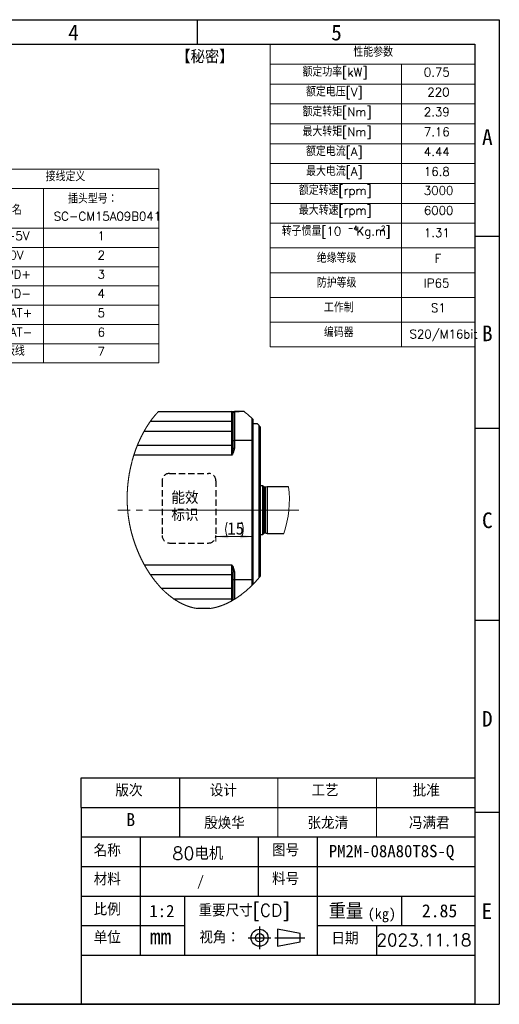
# Model space of a CAD drawing. Header units: millimetres. Extents: x 10 to 584, y 10 to 410.
# Tile 26 of 26: x 389 to 584, y 10 to 410. Entities that reach past the tile are written whole.
import ezdxf

# ---------------------------------------------------------------- set-up
doc = ezdxf.new("R2010")
doc.units = ezdxf.units.MM
doc.header["$LTSCALE"] = 2
for name, pattern in [('SLD-中心线', [34.29, 30.48, -1.27, 1.27, -1.27]), ('SLD-实线', [0]), ('SLD-虚线', [1.905, 1.27, -0.635])]:
    doc.linetypes.add(name, pattern=pattern)
doc.layers.add('图框', color=7, linetype='SLD-实线')
doc.layers.add('粗实线层', color=7, linetype='SLD-实线', lineweight=25)
doc.styles.add('SLDTEXTSTYLE0', font='txt', dxfattribs={"bigfont": 'bigfont'})
doc.styles.add('SLDTEXTSTYLE1', font='txt')
doc.dimstyles.new('SLDDIMSTYLE0', dxfattribs={"dimtxt": 5, "dimasz": 5, "dimexe": 0, "dimexo": 0.0625, "dimgap": 1.25, "dimtad": 2, "dimrnd": 1e-09, "dimzin": 12, "dimdsep": 46, "dimtxsty": 'SLDTEXTSTYLE1', "dimsah": 1, "dimcen": 0.09, "dimadec": 0, "dimazin": 3, "dimtfac": 1, "dimtdec": 3, "dimtofl": 0, "dimtmove": 0, "dimatfit": 3, "dimfxl": 1, "dimfrac": 2, "dimtolj": 1, "dimtzin": 12, "dimarcsym": 0})

# ---------------------------------------------------------------- blocks, each defined once
blk = doc.blocks.new('SW_NOTE_0')
at = {"color": 0, "linetype": 'Continuous', "lineweight": 0, "char_height": 5, "attachment_point": 1, "style": 'SLDTEXTSTYLE0'}
for s, insert in [('能效', (0, 5.82)), ('标识', (0, -1.18))]:
    blk.add_mtext(s, dxfattribs=dict(at, insert=insert))
blk = doc.blocks.new('SW_NOTE_0_1')
at = {"layer": '图框', "color": 0, "attachment_point": 2}
for s, insert, char_height, style in [('重量', (7.34, 7.39), 6.35, 'SLDTEXTSTYLE0'), ('(kg)', (21.96, 5.32), 4.233, 'SLDTEXTSTYLE1')]:
    blk.add_mtext(s, dxfattribs=dict(at, insert=insert, char_height=char_height, style=style))
blk = doc.blocks.new('SW_TABLEANNOTATION_0')
at = {"color": 0, "linetype": 'Continuous', "lineweight": 0}
for p, q in [((7.82, 0), (7.82, -8.08)), ((7.82, -8.08), (7.82, -16.15)), ((7.82, -8.08), (61.28, -8.08)), ((61.28, -8.08), (61.28, -16.15)), ((61.28, -8.08), (91.03, -8.08)), ((91.03, -8.08), (91.03, -16.15)), ((7.82, -16.15), (7.82, -24.23)), ((7.82, -16.15), (61.28, -16.15)), ((61.28, -16.15), (61.28, -24.23)), ((61.28, -16.15), (91.03, -16.15)), ((91.03, -16.15), (91.03, -24.23)), ((7.82, -24.23), (7.82, -32.31)), ((7.82, -24.23), (61.28, -24.23)), ((61.28, -24.23), (61.28, -32.31)), ((61.28, -24.23), (91.03, -24.23)), ((91.03, -24.23), (91.03, -32.31)), ((7.82, -32.31), (7.82, -40.38)), ((7.82, -32.31), (61.28, -32.31)), ((61.28, -32.31), (61.28, -40.38)), ((61.28, -32.31), (91.03, -32.31)), ((91.03, -32.31), (91.03, -40.38)), ((7.82, -40.38), (7.82, -48.46)), ((7.82, -40.38), (61.28, -40.38)), ((61.28, -40.38), (61.28, -48.46)), ((61.28, -40.38), (91.03, -40.38)), ((91.03, -40.38), (91.03, -48.46)), ((7.82, -48.46), (7.82, -56.53)), ((7.82, -48.46), (61.28, -48.46)), ((61.28, -48.46), (61.28, -56.53)), ((61.28, -48.46), (91.03, -48.46)), ((91.03, -48.46), (91.03, -56.53)), ((7.82, -56.53), (7.82, -64.61)), ((7.82, -56.53), (61.28, -56.53)), ((61.28, -56.53), (61.28, -64.61)), ((61.28, -56.53), (91.03, -56.53)), ((91.03, -56.53), (91.03, -64.61)), ((7.82, -64.61), (7.82, -72.69)), ((7.82, -64.61), (61.28, -64.61)), ((61.28, -64.61), (61.28, -72.69)), ((61.28, -64.61), (91.03, -64.61)), ((91.03, -64.61), (91.03, -72.69)), ((7.82, -72.69), (7.82, -82.74)), ((7.82, -72.69), (61.28, -72.69)), ((61.28, -72.69), (61.28, -82.74)), ((61.28, -72.69), (91.03, -72.69)), ((91.03, -72.69), (91.03, -82.74)), ((7.82, -82.74), (7.82, -92.79)), ((7.82, -82.74), (61.28, -82.74)), ((61.28, -82.74), (61.28, -92.79)), ((61.28, -82.74), (91.03, -82.74)), ((91.03, -82.74), (91.03, -92.79)), ((7.82, -92.79), (7.82, -102.85)), ((7.82, -92.79), (61.28, -92.79)), ((61.28, -92.79), (61.28, -102.85)), ((61.28, -92.79), (91.03, -92.79)), ((91.03, -92.79), (91.03, -102.85)), ((7.82, -102.85), (7.82, -112.9)), ((7.82, -102.85), (61.28, -102.85)), ((61.28, -102.85), (61.28, -112.9)), ((61.28, -102.85), (91.03, -102.85)), ((91.03, -102.85), (91.03, -112.9)), ((7.82, -112.9), (7.82, -122.96)), ((7.82, -112.9), (61.28, -112.9)), ((61.28, -112.9), (61.28, -122.96)), ((61.28, -112.9), (91.03, -112.9)), ((91.03, -112.9), (91.03, -122.96)), ((7.82, -122.96), (61.28, -122.96)), ((61.28, -122.96), (91.03, -122.96))]:
    blk.add_line(p, q, dxfattribs=at)
at = {"color": 0, "linetype": 'SLD-实线', "lineweight": 18}
for p, q in [((7.82, 0), (61.28, 0)), ((61.28, 0), (91.03, 0)), ((91.03, 0), (91.03, -8.08))]:
    blk.add_line(p, q, dxfattribs=at)
at = {"color": 0, "linetype": 'Continuous', "lineweight": 0, "attachment_point": 1, "style": 'SLDTEXTSTYLE0'}
for s, insert, char_height in [('性能参数', (41.7, -1.49), 3.5), ('额定功率[kW]', (21.01, -9.56), 3.5), ('0.75', (70.34, -9.56), 3.5), ('额定电压[V]', (22.46, -17.64), 3.5), ('220', (71.79, -17.64), 3.5), ('额定转矩[Nm]', (21.01, -25.72), 3.5), ('2.39', (70.34, -25.72), 3.5), ('最大转矩[Nm]', (21.01, -33.79), 3.5), ('7.16', (70.34, -33.79), 3.5), ('额定电流[A]', (22.46, -41.87), 3.5), ('4.44', (70.34, -41.87), 3.5), ('最大电流[A]', (22.46, -49.94), 3.5), ('16.8', (70.34, -49.94), 3.5), ('额定转速[rpm]', (19.55, -57.66), 3.5), ('3000', (70.34, -57.66), 3.5), ('最大转速[rpm]', (19.55, -65.74), 3.5), ('6000', (70.34, -65.74), 3.5), ('转子惯量[10', (12.57, -74.21), 3.5), ('-4', (39.48, -73.73), 2), ('Kg.m', (42.97, -74.21), 3.5), ('2', (52.95, -73.73), 2), (']', (54.69, -74.21), 3.5), ('1.31', (70.34, -74.81), 3.5), ('绝缘等级', (26.82, -85.22), 3.5), ('F', (74.7, -85.22), 3.5), ('防护等级', (26.82, -95.27), 3.5), ('IP65', (70.34, -95.27), 3.5), ('工作制', (29.73, -105.33), 3.5), ('S1', (73.25, -105.33), 3.5), ('编码器', (29.73, -115.38), 3.5), ('S20/M16bit', (64.52, -115.96), 3.5)]:
    blk.add_mtext(s, dxfattribs=dict(at, insert=insert, char_height=char_height))
blk = doc.blocks.new('SW_TABLEANNOTATION_1')
at = {"color": 0, "linetype": 'SLD-实线', "lineweight": 18}
for p, q in [((0, 0), (0, -7.82)), ((0, 0), (21.82, 0)), ((21.82, 0), (68.76, 0)), ((68.76, 0), (68.76, -7.82))]:
    blk.add_line(p, q, dxfattribs=at)
at = {"color": 0, "linetype": 'Continuous', "lineweight": 0}
for p, q in [((0, -7.82), (0, -23.99)), ((0, -7.82), (21.82, -7.82)), ((21.82, -7.82), (21.82, -23.99)), ((21.82, -7.82), (68.76, -7.82)), ((68.76, -7.82), (68.76, -23.99)), ((0, -23.99), (0, -31.81)), ((0, -23.99), (21.82, -23.99)), ((21.82, -23.99), (21.82, -31.81)), ((21.82, -23.99), (68.76, -23.99)), ((68.76, -23.99), (68.76, -31.81)), ((0, -31.81), (0, -39.63)), ((0, -31.81), (21.82, -31.81)), ((21.82, -31.81), (21.82, -39.63)), ((21.82, -31.81), (68.76, -31.81)), ((68.76, -31.81), (68.76, -39.63)), ((0, -39.63), (0, -47.45)), ((0, -39.63), (21.82, -39.63)), ((21.82, -39.63), (21.82, -47.45)), ((21.82, -39.63), (68.76, -39.63)), ((68.76, -39.63), (68.76, -47.45)), ((0, -47.45), (0, -55.27)), ((0, -47.45), (21.82, -47.45)), ((21.82, -47.45), (21.82, -55.27)), ((21.82, -47.45), (68.76, -47.45)), ((68.76, -47.45), (68.76, -55.27)), ((0, -55.27), (0, -63.09)), ((0, -55.27), (21.82, -55.27)), ((21.82, -55.27), (21.82, -63.09)), ((21.82, -55.27), (68.76, -55.27)), ((68.76, -55.27), (68.76, -63.09)), ((0, -63.09), (0, -70.91)), ((0, -63.09), (21.82, -63.09)), ((21.82, -63.09), (21.82, -70.91)), ((21.82, -63.09), (68.76, -63.09)), ((68.76, -63.09), (68.76, -70.91)), ((0, -70.91), (0, -78.73)), ((0, -70.91), (21.82, -70.91)), ((21.82, -70.91), (21.82, -78.73)), ((21.82, -70.91), (68.76, -70.91)), ((68.76, -70.91), (68.76, -78.73)), ((0, -78.73), (21.82, -78.73)), ((21.82, -78.73), (68.76, -78.73))]:
    blk.add_line(p, q, dxfattribs=at)
at = {"color": 0, "linetype": 'Continuous', "lineweight": 0, "char_height": 3.5, "attachment_point": 1, "style": 'SLDTEXTSTYLE0'}
for s, insert in [('接线定义', (22.74, -1.36)), ('插头型号：', (31.84, -10.4)), ('信号名', (1, -14.93)), ('SC-CM15A09B041', (26.02, -17.4)), ('+5V', (6.55, -25.35)), ('1', (43.83, -25.35)), ('0V', (8, -33.17)), ('2', (43.83, -33.17)), ('PD+', (6.55, -40.99)), ('3', (43.83, -40.99)), ('PD-', (6.55, -48.81)), ('4', (43.83, -48.81)), ('BAT+', (5.09, -56.63)), ('5', (43.83, -56.63)), ('BAT-', (5.09, -64.45)), ('6', (43.83, -64.45)), ('屏蔽线', (2.18, -72.26)), ('7', (43.83, -72.26))]:
    blk.add_mtext(s, dxfattribs=dict(at, insert=insert))
blk = doc.blocks.new('_D_16')
at = {"color": 7, "linetype": 'SLD-实线', "lineweight": 0}
for p, q in [((468.77, 200.4), (468.77, 198.03)), ((468.77, 200.03), (483.77, 200.03))]:
    blk.add_line(p, q, dxfattribs=at)
at = {"color": 7, "linetype": 'SLD-实线', "lineweight": 18}
for centre, start, end in [((479.22, 202.94), 153.4349, 206.5651), ((473.4, 202.94), 333.4349, 26.5651)]:
    blk.add_arc(centre, 6.51, start, end, dxfattribs=at)
for points in [[(468.77, 200.03), (473.77, 199.26), (473.77, 200.8)], [(483.77, 200.03), (478.77, 200.8), (478.77, 199.26)]]:
    blk.add_solid(points, dxfattribs=at)
at = {"color": 7, "linetype": 'SLD-实线', "lineweight": 18, "insert": (473.4, 205.85), "char_height": 5, "attachment_point": 1, "style": 'SLDTEXTSTYLE1'}
blk.add_mtext('15', dxfattribs=at)

msp = doc.modelspace()

# ---------------------------------------------------------------- linework, layer by layer
at = {"color": 7, "linetype": 'SLD-实线', "lineweight": 25}
for p, q in [((445.411491, 250.784176), (475.266825, 250.784176)), ((446.802893, 250.884176), (446.802893, 250.784176)), ((446.802893, 250.884176), (447.35568, 250.884176)), ((447.35568, 250.884176), (447.35568, 250.784176)), ((447.35568, 250.884176), (457.319612, 250.884176)), ((457.319612, 250.884176), (457.319612, 250.784176)), ((457.319612, 250.884176), (458.766825, 250.884176)), ((458.766825, 250.884176), (458.766825, 250.784176)), ((468.266826, 250.884176), (468.266826, 250.784176)), ((468.266826, 250.884176), (475.10018, 250.884176)), ((475.266825, 246.784175), (475.266825, 250.784176)), ((475.266825, 250.784176), (476.266826, 250.784176)), ((475.766825, 239.084175), (475.766825, 250.284175)), ((476.266826, 250.784176), (476.266826, 239.084175)), ((480.268555, 250.784176), (476.266826, 250.784176)), ((476.513987, 250.884176), (478.266826, 250.884176)), ((478.266826, 250.784176), (478.266826, 250.884176)), ((483.466826, 239.084175), (483.466826, 248.039723)), ((475.266825, 246.784175), (442.1067, 246.784175)), ((475.266825, 246.784175), (475.766825, 246.784175)), ((475.266825, 242.684176), (475.266825, 246.784175)), ((483.766824, 247.756057), (483.766824, 239.084175)), ((485.722214, 245.784175), (483.766824, 245.784175)), ((486.266825, 245.194333), (486.266825, 183.242521)), ((486.766826, 244.635912), (486.766826, 183.839573)), ((475.266825, 242.684176), (439.517547, 242.684176)), ((475.266825, 237.084175), (475.266825, 242.684176)), ((475.266825, 242.684176), (475.766825, 242.684176)), ((436.847322, 237.084175), (475.266825, 237.084175)), ((475.266825, 233.084174), (475.266825, 237.084175)), ((475.766825, 239.084175), (476.266826, 239.084175)), ((475.766825, 235.912601), (475.766825, 239.084175)), ((476.266826, 239.084175), (476.266826, 235.912601)), ((483.466826, 239.084175), (476.266826, 239.084175)), ((483.466826, 182.484178), (483.466826, 239.084175)), ((483.766824, 239.084175), (483.466826, 239.084175)), ((483.766824, 239.084175), (483.766824, 182.484178)), ((475.266825, 233.084174), (435.408628, 233.084174)), ((475.746417, 235.693837), (475.766825, 235.912601)), ((475.766825, 235.912601), (476.266826, 235.912601)), ((487.866826, 220.684177), (486.766826, 220.684177)), ((488.066826, 220.484177), (487.866826, 220.684177)), ((487.866826, 200.884177), (487.866826, 220.684177)), ((488.066826, 220.484177), (488.066826, 201.084173)), ((488.794085, 220.084174), (488.266826, 220.084174)), ((489.566825, 220.284173), (488.845848, 220.090991)), ((498.326648, 220.284173), (489.566825, 220.284173)), ((489.566825, 220.284173), (489.566825, 201.284176)), ((486.766826, 200.884177), (487.866826, 200.884177)), ((487.866826, 200.884177), (488.066826, 201.084173)), ((488.266826, 201.484172), (488.794085, 201.484172)), ((488.845848, 201.477362), (489.566825, 201.284176)), ((489.566825, 201.284176), (496.342506, 201.284176)), ((439.703481, 188.484175), (475.266825, 188.484175)), ((475.266825, 184.484175), (475.266825, 188.484175)), ((475.266825, 184.484175), (442.178593, 184.484175)), ((475.266825, 178.884177), (475.266825, 184.484175)), ((476.266826, 185.655749), (475.766825, 185.655749)), ((475.766825, 182.484178), (475.766825, 185.655749)), ((476.266826, 185.655749), (476.266826, 182.484178)), ((476.266826, 182.484178), (475.766825, 182.484178)), ((475.766825, 174.213363), (475.766825, 182.484178)), ((483.466826, 182.484178), (476.266826, 182.484178)), ((476.266826, 182.484178), (476.266826, 174.512504)), ((483.466826, 180.21938), (483.466826, 182.484178)), ((483.766824, 182.484178), (483.466826, 182.484178)), ((483.766824, 182.484178), (483.766824, 180.519043)), ((475.266825, 178.884177), (446.743078, 178.884177)), ((475.766825, 178.884177), (475.266825, 178.884177)), ((475.266825, 174.784174), (475.266825, 178.884177)), ((451.537746, 174.784174), (475.266825, 174.784174)), ((475.766825, 174.784174), (475.266825, 174.784174)), ((475.266825, 173.926136), (475.266825, 174.784174)), ((466.299387, 170.784174), (461.268511, 170.784174))]:
    msp.add_line(p, q, dxfattribs=at)
at = {"color": 0, "linetype": 'SLD-虚线'}
for p, q in [((449.916456, 225.700679), (465.766825, 225.700679)), ((446.916456, 222.700679), (446.916456, 200.397002)), ((468.766825, 222.700679), (468.766825, 200.397002)), ((449.916456, 197.397002), (465.766825, 197.397002))]:
    msp.add_line(p, q, dxfattribs=at)
at = {"color": 8, "linetype": 'SLD-实线', "lineweight": 25}
for p, q in [((488.266826, 220.084174), (488.266826, 201.484172)), ((488.794085, 201.484172), (488.794085, 220.084174)), ((488.845848, 220.090991), (488.845848, 201.477362))]:
    msp.add_line(p, q, dxfattribs=at)
at = {"color": 7, "linetype": 'SLD-中心线', "lineweight": 18}
msp.add_line((502.429515, 210.784173), (428.874435, 210.784173), dxfattribs=at)
at = {"color": 7, "linetype": 'SLD-实线', "lineweight": 18}
for p, q in [((494, 101.99563), (494, 77.99563)), ((534, 101.99563), (534, 77.99563))]:
    msp.add_line(p, q, dxfattribs=at)
at = {"color": 7, "linetype": 'SLD-实线', "lineweight": 18, "flags": 128}
for points in [[(445.411491, 250.784176), (445.342691, 250.712294), (445.274039, 250.640128), (445.205533, 250.567677), (445.137175, 250.49494), (445.068965, 250.421919), (445.002118, 250.349928), (444.935414, 250.277663), (444.868853, 250.205128), (444.802436, 250.132323), (444.734812, 250.057752), (444.667339, 249.982903), (444.600017, 249.907773), (444.532846, 249.832366), (444.465827, 249.756681), (444.39896, 249.680719), (444.332244, 249.604482), (444.265682, 249.527971), (444.199272, 249.451183), (444.133016, 249.374124), (444.066913, 249.296792), (444.000964, 249.219187), (443.93517, 249.141313), (443.86953, 249.063168), (443.797505, 248.976898), (443.725669, 248.890303), (443.65402, 248.803385), (443.582561, 248.716146), (443.511291, 248.628583), (443.446665, 248.548705), (443.382195, 248.468561), (443.317884, 248.388157), (443.25373, 248.307489), (443.189735, 248.226561), (443.125898, 248.145372), (443.06222, 248.063922), (442.992358, 247.974031), (442.922689, 247.883827), (442.853215, 247.793311), (442.783934, 247.702487), (442.714847, 247.611355), (442.645956, 247.519914), (442.57726, 247.428168), (442.508759, 247.336116), (442.440456, 247.24376), (442.372349, 247.151101), (442.30565, 247.059804), (442.239142, 246.968217), (442.172824, 246.876341), (442.1067, 246.784175), (442.037501, 246.687131), (441.968515, 246.589773), (441.899743, 246.492101), (441.831182, 246.394117), (441.762836, 246.295823), (441.694703, 246.197216), (441.626784, 246.098303), (441.564714, 246.007361), (441.502826, 245.916164), (441.441119, 245.824708), (441.379594, 245.732997), (441.31825, 245.641031), (441.257089, 245.548813), (441.196112, 245.45634), (441.135317, 245.363618), (441.074707, 245.270642), (441.014281, 245.177418), (440.954038, 245.083945), (440.893981, 244.990222), (440.837525, 244.901631), (440.781235, 244.81282), (440.72511, 244.723791), (440.669149, 244.634545), (440.613355, 244.545082), (440.554362, 244.44996), (440.495556, 244.354598), (440.436938, 244.258994), (440.378508, 244.163152), (440.320266, 244.067071), (440.262214, 243.97075), (440.207653, 243.879717), (440.153259, 243.788475), (440.099035, 243.697023), (440.04498, 243.605362), (439.991095, 243.513495), (439.931156, 243.41072), (439.871429, 243.307689), (439.811915, 243.204402), (439.752614, 243.100861), (439.693526, 242.997067), (439.634652, 242.89302), (439.575992, 242.788723), (439.517547, 242.684176), (439.461564, 242.583433), (439.405779, 242.482463), (439.350194, 242.381262), (439.294809, 242.279837), (439.239626, 242.178185), (439.185622, 242.078128), (439.131814, 241.977854), (439.0782, 241.877368), (439.02478, 241.776666), (438.970472, 241.673688), (438.916367, 241.57049), (438.862467, 241.467072), (438.808771, 241.363434), (438.75528, 241.259581), (438.701995, 241.155507), (438.648916, 241.051218), (438.592145, 240.938986), (438.535613, 240.826505), (438.47932, 240.713781), (438.423266, 240.600812), (438.367452, 240.4876), (438.311877, 240.374146), (438.259699, 240.266951), (438.207735, 240.159547), (438.155986, 240.051927), (438.104453, 239.944099), (438.053135, 239.836062), (438.002033, 239.727812), (437.951148, 239.619354), (437.90048, 239.510691), (437.850029, 239.401823), (437.799795, 239.292747), (437.750672, 239.185421), (437.701758, 239.077898), (437.653056, 238.970185), (437.604566, 238.862274), (437.555412, 238.752203), (437.506478, 238.641935), (437.457764, 238.531465), (437.409272, 238.420801), (437.361002, 238.309941), (437.313809, 238.200868), (437.26683, 238.091612), (437.220067, 237.982167), (437.173518, 237.872539), (437.126242, 237.760483), (437.07919, 237.648236), (437.032364, 237.535799), (436.985764, 237.423172), (436.939389, 237.310359), (436.893242, 237.19736), (436.847322, 237.084175), (436.801304, 236.969998), (436.755518, 236.855636), (436.709964, 236.74109), (436.664642, 236.626359), (436.619551, 236.511445), (436.574694, 236.396348), (436.532613, 236.287663), (436.490741, 236.178817), (436.449075, 236.069812), (436.407619, 235.96065), (436.366371, 235.851331), (436.320582, 235.729138), (436.275055, 235.606751), (436.229789, 235.48417), (436.184784, 235.361399), (436.140043, 235.238439), (436.095564, 235.115288), (436.051348, 234.991951), (436.007396, 234.868428), (435.963709, 234.744719), (435.920287, 234.620827), (435.87713, 234.496748), (435.834239, 234.372491), (435.791614, 234.248055), (435.749257, 234.123437), (435.707167, 233.998643), (435.665345, 233.873671), (435.621818, 233.742563), (435.578588, 233.611262), (435.535653, 233.47977), (435.493014, 233.348092), (435.450672, 233.216224), (435.408628, 233.084174), (435.365157, 232.946454), (435.32201, 232.808532), (435.279188, 232.670417), (435.236691, 232.532108), (435.194519, 232.393602), (435.153419, 232.257383), (435.112634, 232.120985), (435.072165, 231.984401), (435.032013, 231.847638), (434.991368, 231.707899), (434.951055, 231.567974), (434.911073, 231.427869), (434.871424, 231.287578), (434.832107, 231.147113), (434.793125, 231.006464), (434.754476, 230.865641), (434.716163, 230.724642), (434.678185, 230.583472), (434.640543, 230.442127), (434.603239, 230.300611), (434.566272, 230.158931), (434.529643, 230.017079), (434.493354, 229.875064), (434.460387, 229.744738), (434.427705, 229.614275), (434.395309, 229.483677), (434.363199, 229.352946), (434.331378, 229.222084), (434.299845, 229.091088), (434.265774, 228.948033), (434.232047, 228.804825), (434.198663, 228.661465), (434.165625, 228.517955), (434.132932, 228.374297), (434.100585, 228.230493), (434.068587, 228.086541), (434.039559, 227.954461), (434.010824, 227.822257), (433.982383, 227.689935), (433.954235, 227.557497), (433.926381, 227.424944), (433.898821, 227.292275), (433.871558, 227.159495), (433.844589, 227.026599), (433.817917, 226.893591), (433.791541, 226.760475), (433.765463, 226.627251), (433.739681, 226.493919), (433.715647, 226.368109), (433.691878, 226.242202), (433.668375, 226.116205), (433.645137, 225.990119), (433.622166, 225.863939), (433.595922, 225.717837), (433.570037, 225.571616), (433.544509, 225.425275), (433.519343, 225.278823), (433.494536, 225.132259), (433.470089, 224.985579), (433.446005, 224.838792), (433.424246, 224.704141), (433.40279, 224.569401), (433.381639, 224.434572), (433.360796, 224.299656), (433.340259, 224.164652), (433.320029, 224.029565), (433.300106, 223.894393), (433.28049, 223.759139), (433.261182, 223.623803), (433.242185, 223.488389), (433.223495, 223.352893), (433.205117, 223.217322), (433.188071, 223.089429), (433.171302, 222.961465), (433.15481, 222.833438), (433.138596, 222.705344), (433.122659, 222.57719), (433.106059, 222.441195), (433.089774, 222.305136), (433.0738, 222.169006), (433.058143, 222.03281), (433.042798, 221.896546), (433.02777, 221.760219), (433.01389, 221.631626), (433.000291, 221.502977), (432.986973, 221.374272), (432.973936, 221.245514), (432.961183, 221.116705), (432.94871, 220.987847), (432.936523, 220.858937), (432.924619, 220.729979), (432.912998, 220.600968), (432.901662, 220.471917), (432.890806, 220.345123), (432.880225, 220.218284), (432.869919, 220.091405), (432.859888, 219.964484), (432.848427, 219.81491), (432.83735, 219.665284), (432.826659, 219.515605), (432.816351, 219.365871), (432.80643, 219.216092), (432.796897, 219.066261), (432.78775, 218.916385), (432.779707, 218.778963), (432.77199, 218.641499), (432.764601, 218.504003), (432.757538, 218.366472), (432.750804, 218.228908), (432.744399, 218.091311), (432.738321, 217.953684), (432.732575, 217.816031), (432.727158, 217.678348), (432.722071, 217.540639), (432.717316, 217.402904), (432.712892, 217.265142), (432.709025, 217.135234), (432.705454, 217.005307), (432.70218, 216.875362), (432.699202, 216.745397), (432.696519, 216.615418), (432.693999, 216.477545), (432.691816, 216.339654), (432.689967, 216.201751), (432.688454, 216.063829), (432.687277, 215.9259), (432.686437, 215.78796), (432.685954, 215.657892), (432.685772, 215.527816), (432.685891, 215.397733), (432.68631, 215.267645), (432.687031, 215.137551), (432.688056, 215.007456), (432.689382, 214.877358), (432.69101, 214.747256), (432.692943, 214.617158), (432.695178, 214.487056), (432.69767, 214.359282), (432.700457, 214.231508), (432.703536, 214.103738), (432.706911, 213.975972), (432.710888, 213.838006), (432.715207, 213.700047), (432.719871, 213.562099), (432.724884, 213.424159), (432.730239, 213.286231), (432.735942, 213.148313), (432.741638, 213.018289), (432.747642, 212.88828), (432.753956, 212.758286), (432.760578, 212.628307), (432.767512, 212.498343), (432.774756, 212.368397), (432.782311, 212.238467), (432.790177, 212.108558), (432.798354, 211.978672), (432.806846, 211.848801), (432.815488, 211.721277), (432.824433, 211.593775), (432.833681, 211.466296), (432.843231, 211.338839), (432.853267, 211.209094), (432.863617, 211.079372), (432.874283, 210.949688), (432.885263, 210.820025), (432.89656, 210.690392), (432.907963, 210.563114), (432.91967, 210.435858), (432.93168, 210.30864), (432.943992, 210.181451), (432.956867, 210.051706), (432.970058, 209.921992), (432.98356, 209.792322), (432.997378, 209.662689), (433.011506, 209.533094), (433.025947, 209.403543), (433.040699, 209.27403), (433.056695, 209.136619), (433.073042, 208.99926), (433.089737, 208.861945), (433.106778, 208.724691), (433.124168, 208.587488), (433.141584, 208.452782), (433.159333, 208.318135), (433.177415, 208.18354), (433.195829, 208.049005), (433.214962, 207.91178), (433.234438, 207.774615), (433.254259, 207.63751), (433.274422, 207.500471), (433.294926, 207.363492), (433.315774, 207.22658), (433.336962, 207.089735), (433.358489, 206.952965), (433.380356, 206.816254), (433.402562, 206.679618), (433.425108, 206.543049), (433.447989, 206.406562), (433.471207, 206.270142), (433.494762, 206.133796), (433.516646, 206.00888), (433.538813, 205.88403), (433.56126, 205.759248), (433.583988, 205.634525), (433.606995, 205.509877), (433.63028, 205.385296), (433.656, 205.249472), (433.682051, 205.11373), (433.708431, 204.97807), (433.735141, 204.842499), (433.76218, 204.707017), (433.789546, 204.571625), (433.817238, 204.436323), (433.84291, 204.312375), (433.868855, 204.188502), (433.895074, 204.06471), (433.921564, 203.941001), (433.948329, 203.817373), (433.975363, 203.69382), (434.002668, 203.570357), (434.030244, 203.446968), (434.058091, 203.323676), (434.086205, 203.200458), (434.114588, 203.07733), (434.14324, 202.954291), (434.177352, 202.809392), (434.211835, 202.66462), (434.246687, 202.519967), (434.28191, 202.375448), (434.31484, 202.241784), (434.348084, 202.10824), (434.381643, 201.974808), (434.415515, 201.841479), (434.449701, 201.708278), (434.484197, 201.575188), (434.519004, 201.442218), (434.551184, 201.32043), (434.583625, 201.19874), (434.616324, 201.077154), (434.649284, 200.955672), (434.682501, 200.834295), (434.715978, 200.713022), (434.749711, 200.591853), (434.783703, 200.470789), (434.817949, 200.349828), (434.852453, 200.22898), (434.887212, 200.108243), (434.922225, 199.987611), (434.963818, 199.845588), (435.005762, 199.703714), (435.048059, 199.561997), (435.090705, 199.420443), (435.134486, 199.276475), (435.178629, 199.132679), (435.223133, 198.989047), (435.267996, 198.845593), (435.313218, 198.702304), (435.357981, 198.561749), (435.403088, 198.421365), (435.448538, 198.281145), (435.494331, 198.141104), (435.54141, 197.998381), (435.588844, 197.855836), (435.636632, 197.713485), (435.684772, 197.571313), (435.733264, 197.429335), (435.782107, 197.287543), (435.831301, 197.145945), (435.876226, 197.017661), (435.921438, 196.88954), (435.966935, 196.761584), (436.012718, 196.633784), (436.058784, 196.506148), (436.105135, 196.378676), (436.151768, 196.251376), (436.20339, 196.111536), (436.255353, 195.971897), (436.307656, 195.832467), (436.360297, 195.693238), (436.413275, 195.554225), (436.46659, 195.415413), (436.520241, 195.276825), (436.574227, 195.138438), (436.628547, 195.000274), (436.683199, 194.862327), (436.737199, 194.727054), (436.791519, 194.59199), (436.846157, 194.457142), (436.901112, 194.32251), (436.957392, 194.18565), (437.013999, 194.049021), (437.070932, 193.912616), (437.128191, 193.776442), (437.185774, 193.640499), (437.242644, 193.507215), (437.299825, 193.374148), (437.357317, 193.241311), (437.415117, 193.108706), (437.466986, 192.990503), (437.5191, 192.872485), (437.571458, 192.754654), (437.624061, 192.63701), (437.676907, 192.519551), (437.729996, 192.402287), (437.783327, 192.285208), (437.836899, 192.168324), (437.888033, 192.057422), (437.939383, 191.946699), (437.990949, 191.836154), (438.042732, 191.725781), (438.09473, 191.615587), (438.146941, 191.505572), (438.208753, 191.376141), (438.27086, 191.246962), (438.333265, 191.118038), (438.395962, 190.989366), (438.452192, 190.874694), (438.508655, 190.760231), (438.56535, 190.645969), (438.622279, 190.531915), (438.679439, 190.41807), (438.736831, 190.304434), (438.794453, 190.191007), (438.852304, 190.077795), (438.910385, 189.964792), (438.968695, 189.852005), (439.027232, 189.739434), (439.085998, 189.62708), (439.144989, 189.514933), (439.204207, 189.403011), (439.26365, 189.291312), (439.323318, 189.179821), (439.386068, 189.063272), (439.449063, 188.946953), (439.512302, 188.830888), (439.575786, 188.715069), (439.639512, 188.599495), (439.703481, 188.484175), (439.771589, 188.362142), (439.839967, 188.240385), (439.908616, 188.118918), (439.977534, 187.997734), (440.046721, 187.876841), (440.116174, 187.756239), (440.181904, 187.642789), (440.247869, 187.5296), (440.314069, 187.416671), (440.380505, 187.304003), (440.447175, 187.191604), (440.514077, 187.079465), (440.581213, 186.967587), (440.64858, 186.855985), (440.716178, 186.744644), (440.784006, 186.633578), (440.850847, 186.524762), (440.917909, 186.4162), (440.985192, 186.307905), (441.052692, 186.199872), (441.121645, 186.090155), (441.190825, 185.980706), (441.260229, 185.87154), (441.329858, 185.762657), (441.399711, 185.65405), (441.468534, 185.547656), (441.537571, 185.441537), (441.606821, 185.335694), (441.676286, 185.230127), (441.747386, 185.122682), (441.818708, 185.015535), (441.890248, 184.908679), (441.962007, 184.802113), (442.033986, 184.695838), (442.106181, 184.589861), (442.178593, 184.484175), (442.246743, 184.385268), (442.315082, 184.286623), (442.383611, 184.188245), (442.452328, 184.090128), (442.521233, 183.99228), (442.590324, 183.8947), (442.659603, 183.79738), (442.729067, 183.700336), (442.802038, 183.598956), (442.875212, 183.497874), (442.948588, 183.397098), (443.022165, 183.296612), (443.095942, 183.196431), (443.16992, 183.096556), (443.244097, 182.996979), (443.318473, 182.897708), (443.393046, 182.798742), (443.467816, 182.700081), (443.542783, 182.601733), (443.617945, 182.503691), (443.688991, 182.411535), (443.76021, 182.319662), (443.831601, 182.228064), (443.903164, 182.136743), (443.974897, 182.045704), (444.051164, 181.94945), (444.127622, 181.853516), (444.204271, 181.757903), (444.28111, 181.66261), (444.358136, 181.567637), (444.435352, 181.472985), (444.508327, 181.38404), (444.581468, 181.295386), (444.654774, 181.207014), (444.728245, 181.118941), (444.801881, 181.031151), (444.87568, 180.943659), (444.949643, 180.856457), (445.023768, 180.769554), (445.098055, 180.682941), (445.172504, 180.596633), (445.245779, 180.512151), (445.319209, 180.427952), (445.392793, 180.344051), (445.466531, 180.260433), (445.545325, 180.171592), (445.624293, 180.083087), (445.703434, 179.994917), (445.782746, 179.907074), (445.862229, 179.819567), (445.940459, 179.73396), (446.018852, 179.648666), (446.097409, 179.563707), (446.176128, 179.479076), (446.256621, 179.393051), (446.337281, 179.30737), (446.418109, 179.222038), (446.499103, 179.137049), (446.580263, 179.052411), (446.661588, 178.968122), (446.743078, 178.884177), (446.817867, 178.807592), (446.892792, 178.731306), (446.967854, 178.65531), (447.043051, 178.579612), (447.118384, 178.50422), (447.193852, 178.429118), (447.265131, 178.358583), (447.336528, 178.288317), (447.408044, 178.218318), (447.479678, 178.148588), (447.551429, 178.079127), (447.623298, 178.009933), (447.695284, 177.941015), (447.767385, 177.872366), (447.839603, 177.803992), (447.911937, 177.735886), (447.98309, 177.66927), (448.054354, 177.602908), (448.125728, 177.536821), (448.197212, 177.470995), (448.270108, 177.404253), (448.343117, 177.337779), (448.416238, 177.271588), (448.489471, 177.20568), (448.562816, 177.140048), (448.634959, 177.075861), (448.707209, 177.011943), (448.779566, 176.9483), (448.852028, 176.884925), (448.926078, 176.820545), (449.000237, 176.756447), (449.074505, 176.692633), (449.148882, 176.62911), (449.223367, 176.565876), (449.297959, 176.502927), (449.372659, 176.440267), (449.447303, 176.378032), (449.522052, 176.316088), (449.596906, 176.254435), (449.671866, 176.193072), (449.74693, 176.131999), (449.820755, 176.072305), (449.894681, 176.012894), (449.968706, 175.953759), (450.04283, 175.894914), (450.118568, 175.835161), (450.194409, 175.775713), (450.270352, 175.716555), (450.346397, 175.657695), (450.422543, 175.599134), (450.498789, 175.540878), (450.575136, 175.48292), (450.651582, 175.425267), (450.728128, 175.367913), (450.804772, 175.310863), (450.881516, 175.25412), (450.958357, 175.197674), (451.035295, 175.141542), (451.112331, 175.085714), (451.197182, 175.024657), (451.28215, 174.963979), (451.367233, 174.903667), (451.452432, 174.843734), (451.537746, 174.784174), (451.612531, 174.732341), (451.687403, 174.680798), (451.762362, 174.629538), (451.837408, 174.578576), (451.912539, 174.527904), (451.987756, 174.477523), (452.058752, 174.430287), (452.129824, 174.383318), (452.200971, 174.336603), (452.272192, 174.290156), (452.343488, 174.24397), (452.423147, 174.192732), (452.502897, 174.141823), (452.582739, 174.091248), (452.662671, 174.040994), (452.742693, 173.991082), (452.822806, 173.941491), (452.903008, 173.892236), (452.983299, 173.843315), (453.063678, 173.79473), (453.144146, 173.74648), (453.224701, 173.698565), (453.305343, 173.650986), (453.386072, 173.603742), (453.466887, 173.556833), (453.547787, 173.510267), (453.628773, 173.464043), (453.713707, 173.41598), (453.798733, 173.368288), (453.883851, 173.320977), (453.969061, 173.274039), (454.054361, 173.22748), (454.139753, 173.181301), (454.212857, 173.142104), (454.286026, 173.103182), (454.359261, 173.064543), (454.432561, 173.02618), (454.505925, 172.988093), (454.578041, 172.950967), (454.650219, 172.914101), (454.722458, 172.877511), (454.794758, 172.841197), (454.880909, 172.798319), (454.967144, 172.755821), (455.053465, 172.713718), (455.13987, 172.672002), (455.226359, 172.630674), (455.312932, 172.589733), (455.387203, 172.554953), (455.461534, 172.520465), (455.535925, 172.486266), (455.610376, 172.452351), (455.684887, 172.418727), (455.759456, 172.3854), (455.834085, 172.352357), (455.916244, 172.316348), (455.998473, 172.28069), (456.080772, 172.245389), (456.163141, 172.210438), (456.245578, 172.175845), (456.3262, 172.142392), (456.406886, 172.109274), (456.487637, 172.076499), (456.568453, 172.044067), (456.649332, 172.011977), (456.730274, 171.98023), (456.806649, 171.950614), (456.88308, 171.921304), (456.959566, 171.892306), (457.036107, 171.863614), (457.112703, 171.835227), (457.189353, 171.807153), (457.266056, 171.779385), (457.342814, 171.75193), (457.419624, 171.72478), (457.496487, 171.69795), (457.572029, 171.671896), (457.647622, 171.646154), (457.723264, 171.620703), (457.798956, 171.595557), (457.876075, 171.57027), (457.953245, 171.545295), (458.030465, 171.520641), (458.107736, 171.4963), (458.185056, 171.472272), (458.261044, 171.448982), (458.337079, 171.426004), (458.413161, 171.403332), (458.48929, 171.380965), (458.56702, 171.358465), (458.644799, 171.336277), (458.722625, 171.314417), (458.800497, 171.292885), (458.878417, 171.271673), (458.956385, 171.250781), (459.034397, 171.230218), (459.112286, 171.210019), (459.19022, 171.190148), (459.268198, 171.170606), (459.346222, 171.151383), (459.42429, 171.132488), (459.501006, 171.114249), (459.577764, 171.096331), (459.654565, 171.078725), (459.731406, 171.061432), (459.809858, 171.044125), (459.888353, 171.027137), (459.96689, 171.010485), (460.045468, 170.994168), (460.124087, 170.978179), (460.202749, 170.962526), (460.28145, 170.947207), (460.360192, 170.932224), (460.438974, 170.917576), (460.517796, 170.903264), (460.596656, 170.889294), (460.675556, 170.875652), (460.754494, 170.862353), (460.833471, 170.849389), (460.905899, 170.837803), (460.97836, 170.826508), (461.050851, 170.815496), (461.123373, 170.804767), (461.195927, 170.794329), (461.268511, 170.784174)], [(466.299387, 170.784174), (466.381337, 170.79526), (466.463296, 170.806689), (466.545261, 170.818461), (466.627233, 170.830569), (466.709213, 170.843018), (466.791198, 170.855811), (466.873189, 170.868932), (466.955185, 170.882395), (467.04109, 170.896864), (467.127001, 170.911698), (467.212915, 170.926897), (467.298832, 170.942469), (467.384752, 170.958406), (467.470672, 170.974707), (467.556596, 170.991382), (467.64252, 171.008414), (467.728443, 171.025811), (467.814367, 171.043573), (467.900291, 171.061693), (467.986211, 171.080178), (468.067221, 171.09794), (468.14823, 171.116023), (468.229234, 171.134426), (468.310235, 171.153141), (468.391232, 171.172185), (468.467707, 171.190454), (468.544178, 171.209006), (468.620643, 171.227841), (468.697103, 171.246959), (468.773559, 171.266353), (468.848642, 171.28568), (468.92372, 171.305282), (468.998792, 171.325146), (469.073856, 171.345284), (469.163209, 171.369611), (469.252551, 171.394317), (469.34188, 171.419403), (469.431199, 171.444869), (469.520504, 171.470715), (469.609795, 171.496934), (469.699072, 171.523532), (469.788333, 171.550511), (469.87758, 171.577862), (469.96681, 171.605593), (470.056023, 171.633689), (470.14522, 171.662165), (470.229302, 171.689352), (470.313366, 171.716875), (470.397415, 171.744725), (470.481444, 171.772896), (470.565457, 171.801409), (470.654538, 171.832001), (470.743598, 171.862958), (470.832637, 171.894288), (470.92165, 171.925983), (471.01064, 171.958043), (471.099606, 171.99046), (471.183464, 172.021365), (471.2673, 172.052598), (471.351111, 172.084144), (471.434899, 172.116017), (471.51866, 172.148211), (471.602399, 172.180725), (471.68611, 172.21356), (471.769795, 172.246715), (471.853452, 172.280183), (471.937083, 172.313972), (472.019192, 172.347469), (472.101275, 172.381265), (472.183328, 172.415367), (472.265353, 172.449773), (472.353898, 172.487272), (472.442409, 172.525129), (472.530883, 172.563328), (472.619323, 172.601884), (472.707724, 172.640784), (472.79609, 172.680041), (472.879371, 172.717376), (472.962616, 172.755016), (473.045828, 172.792962), (473.129002, 172.831221), (473.212143, 172.869785), (473.295245, 172.908662), (473.378312, 172.947837), (473.461339, 172.987325), (473.544329, 173.027119), (473.62728, 173.06721), (473.708712, 173.106885), (473.790105, 173.14685), (473.871458, 173.187113), (473.952772, 173.227659), (474.035524, 173.269248), (474.118233, 173.311135), (474.200901, 173.35332), (474.283524, 173.395803), (474.366102, 173.438585), (474.447165, 173.480897), (474.528184, 173.523491), (474.609159, 173.566377), (474.690089, 173.609546), (474.772625, 173.653884), (474.855112, 173.698528), (474.937553, 173.743462), (475.019945, 173.788687), (475.102289, 173.83421), (475.184582, 173.880024), (475.266825, 173.926136), (475.350292, 173.973261), (475.433707, 174.020684), (475.517068, 174.068405), (475.600375, 174.116424), (475.683628, 174.164741), (475.766825, 174.213363), (475.850303, 174.262477), (475.933723, 174.311882), (476.017086, 174.361592), (476.100391, 174.411601), (476.183638, 174.461907), (476.266826, 174.512504), (476.349594, 174.563175), (476.432305, 174.614145), (476.514952, 174.665397), (476.59754, 174.716948), (476.680066, 174.768789), (476.76106, 174.819982), (476.84199, 174.871451), (476.922862, 174.923202), (477.003669, 174.975222), (477.086063, 175.028598), (477.168392, 175.082257), (477.250656, 175.136199), (477.332851, 175.190432), (477.41498, 175.244948), (477.497041, 175.299747), (477.579035, 175.354837), (477.674605, 175.419456), (477.770083, 175.484462), (477.865463, 175.549848), (477.960749, 175.615622), (478.055935, 175.681768), (478.151023, 175.748302), (478.240589, 175.811379), (478.330063, 175.874783), (478.419447, 175.93853), (478.508742, 176.002605), (478.597945, 176.067023), (478.692453, 176.135695), (478.786856, 176.204747), (478.881154, 176.274164), (478.975346, 176.343953), (479.06943, 176.414108), (479.163405, 176.484635), (479.25191, 176.551467), (479.340317, 176.618627), (479.428625, 176.686099), (479.516834, 176.753907), (479.604943, 176.822027), (479.692949, 176.890476), (479.780855, 176.959245), (479.868658, 177.028327), (479.956357, 177.097729), (480.043951, 177.167451), (480.129879, 177.236235), (480.215704, 177.305324), (480.301429, 177.374719), (480.387047, 177.444412), (480.479391, 177.520013), (480.571611, 177.595964), (480.663707, 177.672265), (480.755679, 177.748917), (480.847524, 177.825911), (480.939245, 177.903256), (481.025608, 177.976495), (481.111856, 178.050047), (481.19799, 178.123897), (481.284007, 178.198053), (481.369911, 178.272514), (481.455695, 178.347273), (481.541362, 178.422338), (481.626909, 178.4977), (481.712341, 178.573361), (481.797647, 178.64932), (481.881317, 178.724213), (481.964868, 178.799397), (482.048299, 178.874864), (482.131612, 178.950614), (482.216317, 179.028033), (482.300896, 179.105742), (482.385352, 179.18375), (482.469678, 179.262048), (482.553881, 179.340629), (482.636452, 179.418093), (482.7189, 179.49584), (482.801225, 179.573855), (482.88342, 179.652153), (482.967164, 179.732336), (483.050778, 179.812795), (483.134259, 179.893544), (483.217604, 179.974577), (483.300813, 180.0559), (483.383886, 180.137499), (483.466826, 180.21938), (483.541995, 180.293946), (483.617052, 180.36875), (483.691998, 180.443784), (483.766824, 180.519043), (483.857088, 180.61029), (483.94718, 180.701865), (484.037105, 180.793775), (484.126855, 180.886014), (484.216433, 180.97858), (484.304242, 181.069805), (484.391883, 181.161357), (484.479357, 181.253216), (484.566659, 181.345387), (484.655563, 181.439756), (484.744292, 181.534453), (484.832834, 181.62947), (484.921198, 181.724807), (485.00938, 181.820458), (485.097378, 181.916436), (485.185191, 182.01272), (485.272817, 182.109324), (485.360257, 182.206242), (485.447511, 182.303472), (485.534571, 182.401015), (485.621445, 182.498871), (485.708129, 182.597032), (485.794615, 182.695499), (485.873729, 182.786031), (485.952679, 182.876816), (486.031461, 182.967862), (486.110084, 183.059162), (486.188538, 183.150714), (486.266825, 183.242521), (486.350644, 183.341308), (486.434273, 183.440393), (486.517705, 183.539754), (486.600943, 183.639413), (486.683983, 183.739348), (486.766826, 183.839573)]]:
    msp.add_lwpolyline(points, dxfattribs=at)
at = {"color": 7, "linetype": 'SLD-实线', "lineweight": 25}
for centre, radius, start, end in [((476.266825, 250.284175), 0.5, 89.99993872, 180.00006128), ((475.266821, 237.584178), 0.500004, 270.00051654, 359.99969691), ((488.266825, 220.284173), 0.199999, 179.99978778, 270.00021222), ((488.794058, 220.284297), 0.200124, 270.00753216, 284.99804948), ((488.266819, 201.284179), 0.199993, 89.99796593, 180.00096684), ((488.794143, 201.284483), 0.199689, 74.99377534, 90.01685604), ((475.266821, 183.984171), 0.500004, 0.00030309, 89.99948346)]:
    msp.add_arc(centre, radius, start, end, dxfattribs=at)
at = {"color": 7, "linetype": 'SLD-实线', "lineweight": 18}
for centre, radius, start, end in [((450.974799, 213.407461), 47.488345, 46.328093, 51.91265872), ((448.701026, 211.0555), 50.760706, 41.41769144, 43.16993899), ((455.509755, 215.151879), 43.12339, 341.24137929, 6.83521045)]:
    msp.add_arc(centre, radius, start, end, dxfattribs=at)
at = {"color": 0, "linetype": 'SLD-虚线'}
for centre, start, end in [((449.916456, 222.700679), 90, 180), ((465.766825, 222.700679), 0, 90), ((449.916456, 200.397002), 180, 270), ((465.766825, 200.397002), 270, 0)]:
    msp.add_arc(centre, 3, start, end, dxfattribs=at)
at = {"color": 7, "linetype": 'SLD-实线', "lineweight": 25}
for points, knots in [([(475.766825, 250.284175), (475.748132, 250.366516), (475.692879, 250.609907), (475.432925, 250.78376), (475.267791, 250.784173), (475.266825, 250.784176)], [0, 0, 0, 0, 0.33699785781, 0.99612151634, 1, 1, 1, 1]), ([(476.266826, 235.912601), (476.228505, 235.58272), (476.111964, 234.579495), (475.58807, 233.685359), (475.268684, 233.087652), (475.266825, 233.084174)], [0, 0, 0, 0, 0.3275329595, 0.9960868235, 1, 1, 1, 1]), ([(475.266825, 188.484175), (475.267791, 188.480045), (475.421222, 187.82389), (475.67527, 186.893297), (475.745778, 185.940232), (475.766825, 185.655749)], [0, 0, 0, 0, 0.0044239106, 0.7028279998, 1, 1, 1, 1]), ([(475.266825, 188.484175), (475.268684, 188.480696), (475.58798, 187.882942), (476.111983, 186.988865), (476.228509, 185.985633), (476.266826, 185.655749)], [0, 0, 0, 0, 0.003914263, 0.6724658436, 1, 1, 1, 1])]:
    msp.add_open_spline(points, degree=3, knots=knots, dxfattribs=at)
at = {"color": 8, "linetype": 'SLD-实线', "lineweight": 25}
msp.add_open_spline([(475.266825, 233.084174), (475.267791, 233.088305), (475.421168, 233.744473), (475.661928, 234.603085), (475.730054, 235.482584), (475.746417, 235.693837)], degree=3, knots=[0, 0, 0, 0, 0.0047911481, 0.7609541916, 1, 1, 1, 1], dxfattribs=at)
at = {"layer": '图框'}
for p, q in [((10, 410), (584, 410)), ((461.2, 410), (461.2, 400)), ((584, 410), (584, 10)), ((10, 400), (574, 400)), ((574, 400), (574, 10)), ((574, 322), (584, 322)), ((574, 244), (584, 244)), ((574, 166), (584, 166)), ((414, 89.99563), (414, 101.99563)), ((414, 101.99563), (574, 101.99563)), ((454, 101.99563), (454, 77.99563)), ((574, 101.99563), (574, 29.99563)), ((414, 89.99563), (574, 89.99563)), ((414, 89.99563), (414, 9.99563)), ((574, 88), (584, 88)), ((414, 77.99563), (574, 77.99563)), ((438, 77.99563), (438, 29.99563)), ((486, 77.99563), (486, 53.99563)), ((510, 77.99563), (510, 53.99563)), ((414, 65.99563), (574, 65.99563)), ((414, 53.99563), (574, 53.99563)), ((456, 53.99563), (456, 29.99563)), ((510, 53.99563), (510, 29.99563)), ((414, 41.99563), (456, 41.99563)), ((486.534971, 41.649449), (486.534971, 32.433449)), ((493.864736, 40.497449), (493.864736, 33.585449)), ((503.080736, 38.769449), (493.864736, 40.497449)), ((510, 41.99563), (574, 41.99563)), ((534, 41.99563), (534, 29.99563)), ((534, 41.99563), (574, 41.99563)), ((534, 41.99563), (534, 29.99563)), ((481.926971, 37.041449), (491.142971, 37.041449)), ((492.712736, 37.041449), (504.982437, 37.041449)), ((503.080736, 35.313449), (503.080736, 38.769449)), ((493.864736, 33.585449), (503.080736, 35.313449)), ((414, 29.99563), (574, 29.99563)), ((10, 10), (584, 10))]:
    msp.add_line(p, q, dxfattribs=at)
at = {"layer": '图框', "color": 7}
msp.add_line((544.176704, 53.99563), (544.176704, 41.99563), dxfattribs=at)
at = {"layer": '图框'}
for radius in [3.456, 1.728]:
    msp.add_circle((486.534971, 37.041449), radius, dxfattribs=at)
at = {"layer": '粗实线层', "linetype": 'SLD-实线', "lineweight": 25}
for p, q in [((10, 400), (574, 400)), ((574, 400), (574, 10)), ((574, 10), (10, 10))]:
    msp.add_line(p, q, dxfattribs=at)

# ---------------------------------------------------------------- block references
at = {"color": 7, "linetype": 'Continuous', "lineweight": 0}
for name, p in [('SW_TABLEANNOTATION_0', (482.969837, 400)), ('SW_TABLEANNOTATION_1', (376.819193, 349.280727))]:
    msp.add_blockref(name, p, dxfattribs=at)
at = {"color": 0, "linetype": 'SLD-虚线'}
msp.add_blockref('SW_NOTE_0', (450.70378, 212.45986), dxfattribs=at)
at = {"layer": '图框'}
msp.add_blockref('SW_NOTE_0_1', (514.290213, 43.600159), dxfattribs=at)

# ---------------------------------------------------------------- texts
at = {"color": 7, "linetype": 'Continuous', "lineweight": 0}
for s, insert, char_height, attachment_point, style in [('【秘密】', (452.651465, 397.611169), 5.2916667, 1, 'SLDTEXTSTYLE0'), ('殷焕华', (464.015737, 86.155377), 5, 1, 'SLDTEXTSTYLE0'), ('张龙清', (506.009294, 86.155377), 5, 1, 'SLDTEXTSTYLE0'), ('冯满君', (547.266122, 86.155377), 5, 1, 'SLDTEXTSTYLE0'), ('1:2', (446.812491, 50.399027), 5, 2, 'SLDTEXTSTYLE1')]:
    msp.add_mtext(s, dxfattribs=dict(at, insert=insert, char_height=char_height, attachment_point=attachment_point, style=style))
at = {"layer": '图框', "attachment_point": 2}
for s, insert, char_height, style in [('4', (410.869043, 407.962213), 6.35, 'SLDTEXTSTYLE1'), ('5', (517.805821, 407.962213), 6.35, 'SLDTEXTSTYLE1'), ('A', (579.124743, 365.489942), 6.35, 'SLDTEXTSTYLE1'), ('B', (579.124743, 285.734976), 6.35, 'SLDTEXTSTYLE1'), ('C', (579.124743, 209.823507), 6.35, 'SLDTEXTSTYLE1'), ('D', (579.124743, 129.155672), 6.35, 'SLDTEXTSTYLE1'), ('版次', (433.41039, 99.409937), 5, 'SLDTEXTSTYLE0'), ('设计', (471.815429, 99.409937), 5, 'SLDTEXTSTYLE0'), ('工艺', (513.153634, 99.409937), 5, 'SLDTEXTSTYLE0'), ('批准', (554.279983, 99.409937), 5, 'SLDTEXTSTYLE0'), ('B', (434.149019, 87.663137), 5.291667, 'SLDTEXTSTYLE1'), ('名称', (424.586621, 74.996965), 5, 'SLDTEXTSTYLE0'), ('80电机', (461.363272, 73.948743), 5.2916667, 'SLDTEXTSTYLE0'), ('图号', (497.115259, 75.158072), 5, 'SLDTEXTSTYLE0'), ('PM2M-08A80T8S-Q', (540.161678, 74.754543), 5, 'SLDTEXTSTYLE1'), ('材料', (424.586621, 63.305762), 5, 'SLDTEXTSTYLE0'), ('料号', (497.115259, 63.46687), 5, 'SLDTEXTSTYLE0'), ('/', (462.531849, 62.183561), 4.233333, 'SLDTEXTSTYLE1'), ('比例', (424.586621, 51.068858), 5, 'SLDTEXTSTYLE0'), ('重要尺寸[CD]', (480.191457, 50.64921), 5, 'SLDTEXTSTYLE0'), ('2.85', (559.697371, 50.634945), 5.2916667, 'SLDTEXTSTYLE1'), ('E', (578.90296, 51.033394), 6.35, 'SLDTEXTSTYLE1'), ('单位', (424.586621, 39.671393), 5, 'SLDTEXTSTYLE0'), ('视角：', (470.298068, 39.710241), 5, 'SLDTEXTSTYLE0'), ('mm', (446.260929, 40.699665), 6.35, 'SLDTEXTSTYLE1'), ('日期', (521.243516, 39.29251), 5, 'SLDTEXTSTYLE0'), ('2023.11.18', (553.329568, 38.659276), 5, 'SLDTEXTSTYLE0')]:
    msp.add_mtext(s, dxfattribs=dict(at, insert=insert, char_height=char_height, style=style))

# ---------------------------------------------------------------- dimensions: what is measured, and where the dimension line sits
at = {"color": 7, "linetype": 'SLD-实线', "lineweight": 18}
dim = msp.add_linear_dim(base=(483.766825, 200.032764), p1=(468.766825, 200.397002), p2=(483.766825, 182.484175), text='(<>)', dimstyle='SLDDIMSTYLE0', dxfattribs=at)
dim.commit()
dim.dimension.update_dxf_attribs({"geometry": '_D_16', "text_midpoint": (476.306461, 200.032764), "dimtype": 160})

doc.saveas('drawing.dxf')
